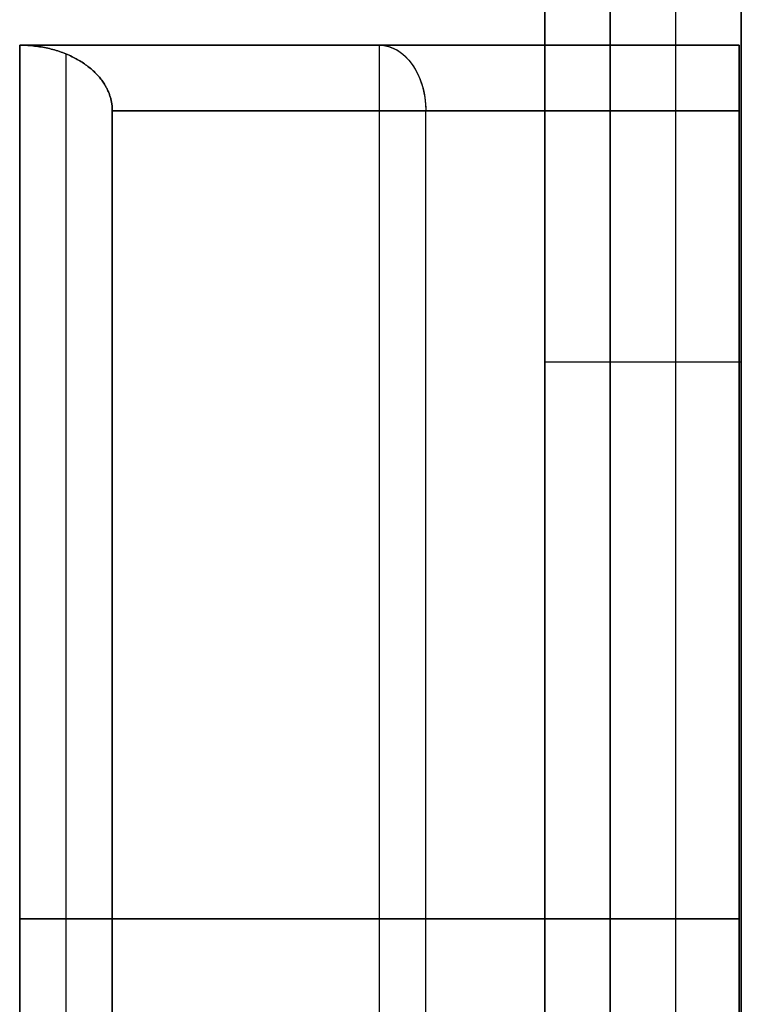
# Model space of a CAD drawing. Header units: millimetres. Extents: x -368 to 368, y -356 to 344.
# Tile 251 of 256: x 187 to 353, y -131 to 95. Entities that reach past the tile are written whole.
import ezdxf

# ---------------------------------------------------------------- set-up
doc = ezdxf.new("R2010")
doc.units = ezdxf.units.MM
doc.layers.add('Livello 01', color=7, linetype='Continuous')

# ---------------------------------------------------------------- blocks, each defined once
blk = doc.blocks.new('MCP144A09_02')
at = {"layer": 'Livello 01', "color": 253, "true_color": 0x999999}
for p, q in [((-1.70530256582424e-13, 85), (-1.70530256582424e-13, 85, 15.00000000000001)), ((-5.684341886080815e-14, -85), (-5.684341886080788e-14, 84.99999999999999)), ((312.4999999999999, -4.930380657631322e-28), (-312.5000000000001, 4.930380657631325e-28)), ((-5.684341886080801e-14, -85.00000000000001), (-5.684341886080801e-14, -85.00000000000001, 15.00000000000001))]:
    blk.add_line(p, q, dxfattribs=at)
for points in [[(-312.5000000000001, 84.99999999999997), (312.4999999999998, 85.00000000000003)], [(312.4999999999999, -84.99999999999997), (-312.5, -85.00000000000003)]]:
    blk.add_open_spline(points, degree=1, dxfattribs=at)
blk = doc.blocks.new('MCP144A10_02')
at = {"layer": 'Livello 01', "color": 253, "true_color": 0x999999}
for p, q in [((-312.5000000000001, 14.99999999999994, 7.500000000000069), (312.4999999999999, 15.00000000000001, 7.499999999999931)), ((-1.170175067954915e-13, 14.99999999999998), (-1.13686837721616e-13, 14.99999999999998, 15)), ((-1.13686837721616e-13, -15.0000000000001, 15), (-1.136868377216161e-13, 14.99999999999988, 15)), ((-1.13686837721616e-13, -15.0000000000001), (-1.136868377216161e-13, 14.99999999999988)), ((312.4999999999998, -1.101341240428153e-13, 14.99999999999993), (-312.5000000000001, -1.101341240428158e-13, 15.00000000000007)), ((312.4999999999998, -1.101341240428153e-13), (-312.5000000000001, -1.101341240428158e-13)), ((312.4999999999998, -14.99999999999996, 7.499999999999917), (-312.5000000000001, -15.00000000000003, 7.500000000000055)), ((-1.170175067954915e-13, -14.99999999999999), (-1.13686837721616e-13, -14.99999999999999, 14.99999999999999))]:
    blk.add_line(p, q, dxfattribs=at)
for points in [[(-312.5000000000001, 14.99999999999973), (312.4999999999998, 15.00000000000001)], [(312.4999999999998, 15.00000000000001, 14.99999999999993), (-312.5000000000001, 14.99999999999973, 15.00000000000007)], [(312.4999999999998, -14.99999999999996), (-312.5000000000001, -15.00000000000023)], [(-312.5000000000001, -15.00000000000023, 15.00000000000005), (312.4999999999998, -14.99999999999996, 14.99999999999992)]]:
    blk.add_open_spline(points, degree=1, dxfattribs=at)
blk = doc.blocks.new('MCP144A11_02')
at = {"layer": 'Livello 01', "color": 253, "true_color": 0x999999}
for p, q in [((-2.842170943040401e-14, -199.9999999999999), (-2.842170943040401e-14, 200.0000000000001)), ((-109.0000000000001, -197.9903810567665, 7.500000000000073), (-109.0000000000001, 197.9903810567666, 7.500000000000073)), ((109.0000000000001, -197.9903810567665, 7.500000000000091), (109.0000000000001, 197.9903810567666, 7.500000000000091)), ((-1.332267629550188e-15, -184.9999999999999, 15.00000000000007), (-1.332267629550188e-15, 185, 15.00000000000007)), ((-116.5000000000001, 4.263256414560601e-14), (116.5000000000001, 4.263256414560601e-14)), ((-101.5000000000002, 5.684341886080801e-14, 15.00000000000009), (-116.5000000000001, 5.684341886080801e-14)), ((-101.5000000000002, 4.263256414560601e-14, 15.00000000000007), (101.5000000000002, 4.263256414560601e-14, 15.00000000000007)), ((116.5, 5.684341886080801e-14), (101.5000000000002, 5.684341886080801e-14, 15.00000000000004))]:
    blk.add_line(p, q, dxfattribs=at)
at = {"layer": 'Livello 01', "color": 253, "true_color": 0x999999, "extrusion": (1, 0, 0)}
blk.add_arc((185, 1.110223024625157e-13), 15, 0, 90, dxfattribs=at)
at = {"layer": 'Livello 01', "color": 253, "true_color": 0x999999, "extrusion": (-1, 0, 0)}
blk.add_arc((184.9999999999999, 5.551115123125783e-14), 15, 0, 90, dxfattribs=at)
at = {"layer": 'Livello 01', "color": 253, "true_color": 0x999999}
for points in [[(-116.5000000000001, 200), (-116.5000000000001, -199.9999999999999)], [(116.5, 200), (-116.5000000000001, 200)], [(116.5000000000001, -199.9999999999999), (116.5, 200)], [(-101.5000000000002, 185, 15.00000000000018), (-101.5000000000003, -184.9999999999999, 15.00000000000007)], [(101.5000000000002, 185, 15.00000000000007), (-101.5000000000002, 185, 15.00000000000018)], [(101.5000000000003, -184.9999999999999, 15.00000000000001), (101.5000000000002, 185, 15.00000000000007)], [(-101.5000000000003, -184.9999999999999, 15.00000000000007), (101.5000000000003, -184.9999999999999, 15.00000000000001)], [(-116.5000000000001, -199.9999999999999), (116.5000000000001, -199.9999999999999)]]:
    blk.add_open_spline(points, degree=1, dxfattribs=at)
for points, weights in [([(-116.5000000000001, 200), (-107.7132034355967, 200, 8.786796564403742), (-101.5000000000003, 193.7867965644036, 15.00000000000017), (-101.5000000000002, 185, 15.00000000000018)], [1, 0.8047378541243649, 0.8047378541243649, 1]), ([(101.5000000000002, 185, 15.00000000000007), (101.5000000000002, 193.7867965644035, 15.00000000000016), (107.7132034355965, 200, 8.786796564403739), (116.5, 200)], [1, 0.804737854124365, 0.804737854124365, 1]), ([(-101.5000000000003, -184.9999999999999, 15.00000000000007), (-101.5000000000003, -193.7867965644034, 15), (-107.7132034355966, -199.9999999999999, 8.786796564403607), (-116.5000000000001, -199.9999999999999)], [1, 0.8047378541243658, 0.8047378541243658, 1]), ([(116.5000000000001, -199.9999999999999), (107.7132034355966, -199.9999999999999, 8.786796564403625), (101.5000000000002, -193.7867965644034, 15.00000000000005), (101.5000000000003, -184.9999999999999, 15.00000000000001)], [1, 0.8047378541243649, 0.8047378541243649, 1])]:
    blk.add_rational_spline(points, weights, degree=3, dxfattribs=at)
blk = doc.blocks.new('MCA144A01_04')
at = {"layer": 'Livello 01', "extrusion": (0.7071067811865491, 0.707106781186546, -1.339530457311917e-16), "rotation": 180}
blk.add_blockref('MCP144A11_02', (-54.45137995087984, -184.9999999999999, 326.8601096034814), dxfattribs=at)
at = {"layer": 'Livello 01', "extrusion": (1, -7.141793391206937e-15, -6.186286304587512e-17), "rotation": 270.0000000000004}
blk.add_blockref('MCP144A09_02', (24.99999999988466, -312.4999999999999, 307.4999999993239), dxfattribs=at)
at = {"layer": 'Livello 01', "extrusion": (7.141793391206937e-15, 1, 4.036832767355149e-31), "rotation": 90}
for p in [(-337.4999999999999, -312.4999999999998, 94.99999999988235), (-337.499999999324, -312.5000000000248, -59.99999999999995)]:
    blk.add_blockref('MCP144A10_02', p, dxfattribs=at)
at = {"layer": 'Livello 01', "extrusion": (0.7071067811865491, -0.707106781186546, -1.339530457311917e-16), "rotation": 180}
blk.add_blockref('MCP144A11_02', (54.45137995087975, -184.9999999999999, 326.8601096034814), dxfattribs=at)

msp = doc.modelspace()

# ---------------------------------------------------------------- block references
at = {"layer": 'Livello 01', "extrusion": (0, -1, -5.551115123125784e-16)}
msp.add_blockref('MCA144A01_04', (0, -284.0304424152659, 295.9695575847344), dxfattribs=at)

doc.saveas('drawing.dxf')
